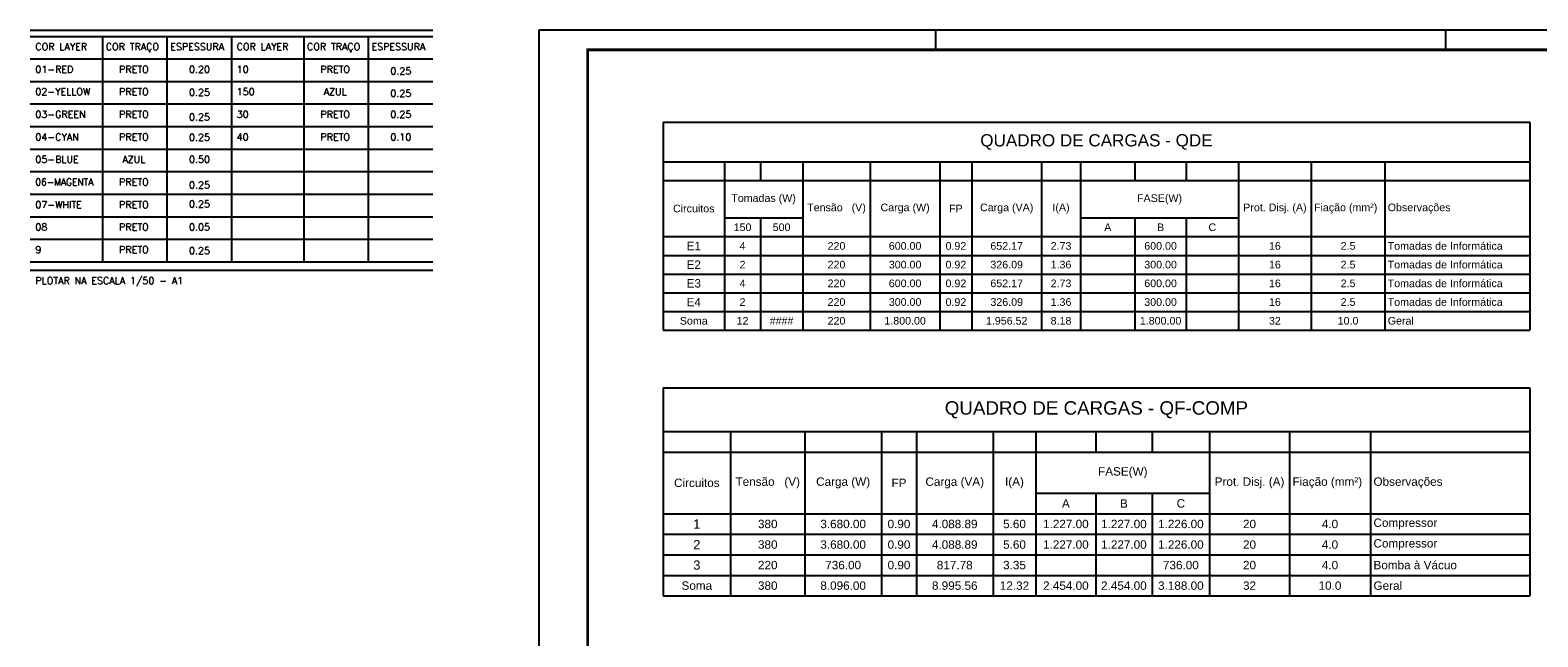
# Model space of a CAD drawing. Extents: x 40.7 to 91.7, y -319.8 to -290.4.
# Tile 9 of 13: x 40.7 to 66.8, y -300.9 to -290.4. Entities that reach past the tile are written whole.
import ezdxf
from ezdxf.enums import TextEntityAlignment as Align

# ---------------------------------------------------------------- set-up
doc = ezdxf.new("R2010")
doc.units = 0
doc.header["$MEASUREMENT"] = 0
doc.layers.get('0').update_dxf_attribs({"linetype": 'CONTINUOUS'})
for name, color, linetype in [('CIRCUITOS', 2, 'CONTINUOUS'), ('PRANCHA', 8, 'CONTINUOUS'), ('UNIFILAR', 7, 'CONTINUOUS')]:
    doc.layers.add(name, color=color, linetype=linetype)
doc.styles.add('ROMANS', font='romans')

# ---------------------------------------------------------------- blocks, each defined once
blk = doc.blocks.new('A1 1-50')
at = {"layer": 'CIRCUITOS', "color": 2}
for p, q in [((3786.092, 272.078), (3793.057, 272.078)), ((3786.092, 271.971), (3793.057, 271.971)), ((3787.343, 271.971), (3787.343, 268.074)), ((3788.459, 271.971), (3788.459, 268.074)), ((3789.575, 271.971), (3789.575, 268.074)), ((3790.825, 271.971), (3790.825, 268.074)), ((3791.941, 271.971), (3791.941, 268.074)), ((3786.092, 271.582), (3793.057, 271.582)), ((3786.092, 271.192), (3793.057, 271.192)), ((3786.092, 270.802), (3793.057, 270.802)), ((3786.092, 270.412), (3793.057, 270.412)), ((3786.092, 270.412), (3793.057, 270.412)), ((3786.092, 270.022), (3793.057, 270.022)), ((3786.092, 270.022), (3793.057, 270.022)), ((3786.092, 269.633), (3793.057, 269.633)), ((3786.092, 269.633), (3793.057, 269.633)), ((3786.092, 269.243), (3793.057, 269.243)), ((3786.092, 269.243), (3793.057, 269.243)), ((3786.092, 268.853), (3793.057, 268.853)), ((3786.092, 268.853), (3793.057, 268.853)), ((3786.092, 268.463), (3793.057, 268.463)), ((3786.092, 268.463), (3793.057, 268.463)), ((3786.092, 268.074), (3793.057, 268.074)), ((3786.092, 268.074), (3793.057, 268.074)), ((3786.092, 267.927), (3793.057, 267.927))]:
    blk.add_line(p, q, dxfattribs=at)
at = {"layer": 'PRANCHA'}
for p, q in [((3794.895, 272.078), (3794.895, 242.703)), ((3837.076, 272.078), (3794.895, 272.078)), ((3801.761, 271.74), (3801.761, 272.078)), ((3810.59, 271.74), (3810.59, 272.078)), ((3791.742, 270.885), (3791.742, 270.885))]:
    blk.add_line(p, q, dxfattribs=at)
at = {"layer": 'PRANCHA', "const_width": 0.0506}
blk.add_lwpolyline([(3795.739, 271.74), (3795.739, 243.04), (3836.739, 243.04), (3836.739, 271.74), (3795.739, 271.74)], dxfattribs=at)
at = {"layer": 'CIRCUITOS', "color": 2, "style": 'ROMANS'}
for s, height, p in [('COR LAYER', 0.1207, (3786.183, 271.732)), ('COR TRAÇO', 0.1207, (3787.401, 271.732)), ('ESPESSURA', 0.1207, (3788.516, 271.732)), ('COR LAYER', 0.1207, (3789.666, 271.732)), ('COR TRAÇO', 0.1207, (3790.883, 271.732)), ('ESPESSURA', 0.1207, (3791.999, 271.732)), ('01-RED', 0.1207, (3786.183, 271.342)), ('10', 0.1207, (3789.666, 271.342)), ('02-YELLOW', 0.1207, (3786.183, 270.952)), ('150', 0.1207, (3789.666, 270.952)), ('03-GREEN', 0.1207, (3786.183, 270.562)), ('30', 0.1207, (3789.666, 270.562)), ('04-CYAN', 0.1207, (3786.183, 270.172)), ('40', 0.1207, (3789.666, 270.172)), ('05-BLUE', 0.1207, (3786.183, 269.783)), ('07-WHITE', 0.1207, (3786.183, 269.003)), ('08', 0.1207, (3786.183, 268.613)), ('9', 0.121, (3786.183, 268.224)), ('PLOTAR NA ESCALA 1/50 - A1', 0.12073, (3786.183, 267.687))]:
    blk.add_text(s, height=height, dxfattribs=at).set_placement(p)
for s, p in [('PRETO', (3787.887, 271.342)), ('0.20', (3789.023, 271.342)), ('PRETO', (3791.37, 271.342)), ('0.25', (3792.506, 271.314)), ('PRETO', (3787.887, 270.952)), ('0.25', (3789.023, 270.944)), ('AZUL', (3791.37, 270.952)), ('0.25', (3792.506, 270.925)), ('PRETO', (3787.887, 270.562)), ('0.25', (3789.023, 270.519)), ('PRETO', (3791.37, 270.562)), ('0.25', (3792.506, 270.562)), ('PRETO', (3787.887, 270.172)), ('0.25', (3789.023, 270.164)), ('PRETO', (3791.37, 270.172)), ('0.10', (3792.506, 270.172)), ('AZUL', (3787.887, 269.783)), ('0.50', (3789.023, 269.783)), ('PRETO', (3787.887, 269.393)), ('0.25', (3789.023, 269.341)), ('PRETO', (3787.887, 269.003)), ('0.25', (3789.023, 269.014)), ('PRETO', (3787.887, 268.613)), ('0.05', (3789.023, 268.613)), ('PRETO', (3787.887, 268.224)), ('0.25', (3789.023, 268.205))]:
    blk.add_text(s, height=0.1207, dxfattribs=at).set_placement(p, align=Align.CENTER)
at = {"layer": 'CIRCUITOS', "color": 2, "style": 'ROMANS', "width": 0.95}
blk.add_text('06-MAGENTA', height=0.1207, dxfattribs=at).set_placement((3786.183, 269.393))

msp = doc.modelspace()

# ---------------------------------------------------------------- linework, layer by layer
at = {"layer": 'UNIFILAR'}
for p, q in [((51.659, -292.028), (52.723, -292.028)), ((51.659, -292.028), (51.659, -292.37)), ((52.723, -292.028), (53.346, -292.028)), ((53.346, -292.028), (54.076, -292.028)), ((54.076, -292.028), (55.245, -292.028)), ((55.245, -292.028), (56.45, -292.028)), ((56.45, -292.028), (57.003, -292.028)), ((57.003, -292.028), (58.208, -292.028)), ((58.208, -292.028), (58.884, -292.028)), ((58.884, -292.028), (59.825, -292.028)), ((59.825, -292.028), (60.713, -292.028)), ((60.713, -292.028), (61.618, -292.028)), ((61.618, -292.028), (62.876, -292.028)), ((62.876, -292.028), (64.151, -292.028)), ((64.151, -292.028), (66.659, -292.028)), ((66.659, -292.028), (66.659, -292.37)), ((51.659, -292.37), (51.659, -292.713)), ((66.659, -292.37), (66.659, -292.713)), ((51.659, -292.713), (52.723, -292.713)), ((51.659, -292.713), (51.659, -293.036)), ((52.723, -292.713), (53.346, -292.713)), ((52.723, -292.713), (52.723, -293.036)), ((53.346, -292.713), (54.076, -292.713)), ((53.346, -292.713), (53.346, -293.036)), ((54.076, -292.713), (55.245, -292.713)), ((54.076, -292.713), (54.076, -293.036)), ((55.245, -292.713), (56.45, -292.713)), ((55.245, -292.713), (55.245, -293.036)), ((56.45, -292.713), (57.003, -292.713)), ((56.45, -292.713), (56.45, -293.036)), ((57.003, -292.713), (58.208, -292.713)), ((57.003, -292.713), (57.003, -293.036)), ((58.208, -292.713), (58.884, -292.713)), ((58.208, -292.713), (58.208, -293.036)), ((58.884, -292.713), (59.825, -292.713)), ((58.884, -292.713), (58.884, -293.036)), ((59.825, -292.713), (60.713, -292.713)), ((59.825, -292.713), (59.825, -293.036)), ((60.713, -292.713), (61.618, -292.713)), ((60.713, -292.713), (60.713, -293.036)), ((61.618, -292.713), (62.876, -292.713)), ((61.618, -292.713), (61.618, -293.036)), ((62.876, -292.713), (64.151, -292.713)), ((62.876, -292.713), (62.876, -293.036)), ((64.151, -292.713), (66.659, -292.713)), ((64.151, -292.713), (64.151, -293.036)), ((66.659, -292.713), (66.659, -293.036)), ((51.659, -293.036), (52.723, -293.036)), ((51.659, -293.036), (51.659, -293.36)), ((52.723, -293.036), (53.346, -293.036)), ((52.723, -293.036), (52.723, -293.36)), ((53.346, -293.036), (54.076, -293.036)), ((54.076, -293.036), (55.245, -293.036)), ((54.076, -293.036), (54.076, -293.36)), ((55.245, -293.036), (56.45, -293.036)), ((55.245, -293.036), (55.245, -293.36)), ((56.45, -293.036), (57.003, -293.036)), ((56.45, -293.036), (56.45, -293.36)), ((57.003, -293.036), (58.208, -293.036)), ((57.003, -293.036), (57.003, -293.36)), ((58.208, -293.036), (58.884, -293.036)), ((58.208, -293.036), (58.208, -293.36)), ((58.884, -293.036), (59.825, -293.036)), ((58.884, -293.036), (58.884, -293.36)), ((59.825, -293.036), (60.713, -293.036)), ((60.713, -293.036), (61.618, -293.036)), ((61.618, -293.036), (62.876, -293.036)), ((61.618, -293.036), (61.618, -293.36)), ((62.876, -293.036), (64.151, -293.036)), ((62.876, -293.036), (62.876, -293.36)), ((64.151, -293.036), (66.659, -293.036)), ((64.151, -293.036), (64.151, -293.36)), ((66.659, -293.036), (66.659, -293.36)), ((51.659, -293.36), (51.659, -293.683)), ((52.723, -293.36), (52.723, -293.683)), ((54.076, -293.36), (54.076, -293.683)), ((55.245, -293.36), (55.245, -293.683)), ((56.45, -293.36), (56.45, -293.683)), ((57.003, -293.36), (57.003, -293.683)), ((58.208, -293.36), (58.208, -293.683)), ((58.884, -293.36), (58.884, -293.683)), ((61.618, -293.36), (61.618, -293.683)), ((62.876, -293.36), (62.876, -293.683)), ((64.151, -293.36), (64.151, -293.683)), ((66.659, -293.36), (66.659, -293.683)), ((51.659, -293.683), (51.659, -294.006)), ((52.723, -293.683), (53.346, -293.683)), ((52.723, -293.683), (52.723, -294.006)), ((53.346, -293.683), (54.076, -293.683)), ((53.346, -293.683), (53.346, -294.006)), ((54.076, -293.683), (54.076, -294.006)), ((55.245, -293.683), (55.245, -294.006)), ((56.45, -293.683), (56.45, -294.006)), ((57.003, -293.683), (57.003, -294.006)), ((58.208, -293.683), (58.208, -294.006)), ((58.884, -293.683), (59.825, -293.683)), ((58.884, -293.683), (58.884, -294.006)), ((59.825, -293.683), (60.713, -293.683)), ((59.825, -293.683), (59.825, -294.006)), ((60.713, -293.683), (61.618, -293.683)), ((60.713, -293.683), (60.713, -294.006)), ((61.618, -293.683), (61.618, -294.006)), ((62.876, -293.683), (62.876, -294.006)), ((64.151, -293.683), (64.151, -294.006)), ((66.659, -293.683), (66.659, -294.006)), ((51.659, -294.006), (52.723, -294.006)), ((51.659, -294.006), (51.659, -294.33)), ((52.723, -294.006), (53.346, -294.006)), ((52.723, -294.006), (52.723, -294.33)), ((53.346, -294.006), (54.076, -294.006)), ((53.346, -294.006), (53.346, -294.33)), ((54.076, -294.006), (55.245, -294.006)), ((54.076, -294.006), (54.076, -294.33)), ((55.245, -294.006), (56.45, -294.006)), ((55.245, -294.006), (55.245, -294.33)), ((56.45, -294.006), (57.003, -294.006)), ((56.45, -294.006), (56.45, -294.33)), ((57.003, -294.006), (58.208, -294.006)), ((57.003, -294.006), (57.003, -294.33)), ((58.208, -294.006), (58.884, -294.006)), ((58.208, -294.006), (58.208, -294.33)), ((58.884, -294.006), (59.825, -294.006)), ((58.884, -294.006), (58.884, -294.33)), ((59.825, -294.006), (60.713, -294.006)), ((59.825, -294.006), (59.825, -294.33)), ((60.713, -294.006), (61.618, -294.006)), ((60.713, -294.006), (60.713, -294.33)), ((61.618, -294.006), (62.876, -294.006)), ((61.618, -294.006), (61.618, -294.33)), ((62.876, -294.006), (64.151, -294.006)), ((62.876, -294.006), (62.876, -294.33)), ((64.151, -294.006), (66.659, -294.006)), ((64.151, -294.006), (64.151, -294.33)), ((66.659, -294.006), (66.659, -294.33)), ((51.659, -294.33), (52.723, -294.33)), ((51.659, -294.33), (51.659, -294.653)), ((52.723, -294.33), (53.346, -294.33)), ((52.723, -294.33), (52.723, -294.653)), ((53.346, -294.33), (54.076, -294.33)), ((53.346, -294.33), (53.346, -294.653)), ((54.076, -294.33), (55.245, -294.33)), ((54.076, -294.33), (54.076, -294.653)), ((55.245, -294.33), (56.45, -294.33)), ((55.245, -294.33), (55.245, -294.653)), ((56.45, -294.33), (57.003, -294.33)), ((56.45, -294.33), (56.45, -294.653)), ((57.003, -294.33), (58.208, -294.33)), ((57.003, -294.33), (57.003, -294.653)), ((58.208, -294.33), (58.884, -294.33)), ((58.208, -294.33), (58.208, -294.653)), ((58.884, -294.33), (59.825, -294.33)), ((58.884, -294.33), (58.884, -294.653)), ((59.825, -294.33), (60.713, -294.33)), ((59.825, -294.33), (59.825, -294.653)), ((60.713, -294.33), (61.618, -294.33)), ((60.713, -294.33), (60.713, -294.653)), ((61.618, -294.33), (62.876, -294.33)), ((61.618, -294.33), (61.618, -294.653)), ((62.876, -294.33), (64.151, -294.33)), ((62.876, -294.33), (62.876, -294.653)), ((64.151, -294.33), (66.659, -294.33)), ((64.151, -294.33), (64.151, -294.653)), ((66.659, -294.33), (66.659, -294.653)), ((51.659, -294.653), (52.723, -294.653)), ((51.659, -294.653), (51.659, -294.977)), ((52.723, -294.653), (53.346, -294.653)), ((52.723, -294.653), (52.723, -294.977)), ((53.346, -294.653), (54.076, -294.653)), ((53.346, -294.653), (53.346, -294.977)), ((54.076, -294.653), (55.245, -294.653)), ((54.076, -294.653), (54.076, -294.977)), ((55.245, -294.653), (56.45, -294.653)), ((55.245, -294.653), (55.245, -294.977)), ((56.45, -294.653), (57.003, -294.653)), ((56.45, -294.653), (56.45, -294.977)), ((57.003, -294.653), (58.208, -294.653)), ((57.003, -294.653), (57.003, -294.977)), ((58.208, -294.653), (58.884, -294.653)), ((58.208, -294.653), (58.208, -294.977)), ((58.884, -294.653), (59.825, -294.653)), ((58.884, -294.653), (58.884, -294.977)), ((59.825, -294.653), (60.713, -294.653)), ((59.825, -294.653), (59.825, -294.977)), ((60.713, -294.653), (61.618, -294.653)), ((60.713, -294.653), (60.713, -294.977)), ((61.618, -294.653), (62.876, -294.653)), ((61.618, -294.653), (61.618, -294.977)), ((62.876, -294.653), (64.151, -294.653)), ((62.876, -294.653), (62.876, -294.977)), ((64.151, -294.653), (66.659, -294.653)), ((64.151, -294.653), (64.151, -294.977)), ((66.659, -294.653), (66.659, -294.977)), ((51.659, -294.977), (52.723, -294.977)), ((51.659, -294.977), (51.659, -295.3)), ((52.723, -294.977), (53.346, -294.977)), ((52.723, -294.977), (52.723, -295.3)), ((53.346, -294.977), (54.076, -294.977)), ((53.346, -294.977), (53.346, -295.3)), ((54.076, -294.977), (55.245, -294.977)), ((54.076, -294.977), (54.076, -295.3)), ((55.245, -294.977), (56.45, -294.977)), ((55.245, -294.977), (55.245, -295.3)), ((56.45, -294.977), (57.003, -294.977)), ((56.45, -294.977), (56.45, -295.3)), ((57.003, -294.977), (58.208, -294.977)), ((57.003, -294.977), (57.003, -295.3)), ((58.208, -294.977), (58.884, -294.977)), ((58.208, -294.977), (58.208, -295.3)), ((58.884, -294.977), (59.825, -294.977)), ((58.884, -294.977), (58.884, -295.3)), ((59.825, -294.977), (60.713, -294.977)), ((59.825, -294.977), (59.825, -295.3)), ((60.713, -294.977), (61.618, -294.977)), ((60.713, -294.977), (60.713, -295.3)), ((61.618, -294.977), (62.876, -294.977)), ((61.618, -294.977), (61.618, -295.3)), ((62.876, -294.977), (64.151, -294.977)), ((62.876, -294.977), (62.876, -295.3)), ((64.151, -294.977), (66.659, -294.977)), ((64.151, -294.977), (64.151, -295.3)), ((66.659, -294.977), (66.659, -295.3)), ((51.659, -295.3), (52.723, -295.3)), ((51.659, -295.3), (51.659, -295.623)), ((52.723, -295.3), (53.346, -295.3)), ((52.723, -295.3), (52.723, -295.623)), ((53.346, -295.3), (54.076, -295.3)), ((53.346, -295.3), (53.346, -295.623)), ((54.076, -295.3), (55.245, -295.3)), ((54.076, -295.3), (54.076, -295.623)), ((55.245, -295.3), (56.45, -295.3)), ((55.245, -295.3), (55.245, -295.623)), ((56.45, -295.3), (57.003, -295.3)), ((56.45, -295.3), (56.45, -295.623)), ((57.003, -295.3), (58.208, -295.3)), ((57.003, -295.3), (57.003, -295.623)), ((58.208, -295.3), (58.884, -295.3)), ((58.208, -295.3), (58.208, -295.623)), ((58.884, -295.3), (59.825, -295.3)), ((58.884, -295.3), (58.884, -295.623)), ((59.825, -295.3), (60.713, -295.3)), ((59.825, -295.3), (59.825, -295.623)), ((60.713, -295.3), (61.618, -295.3)), ((60.713, -295.3), (60.713, -295.623)), ((61.618, -295.3), (62.876, -295.3)), ((61.618, -295.3), (61.618, -295.623)), ((62.876, -295.3), (64.151, -295.3)), ((62.876, -295.3), (62.876, -295.623)), ((64.151, -295.3), (66.659, -295.3)), ((64.151, -295.3), (64.151, -295.623)), ((66.659, -295.3), (66.659, -295.623)), ((51.659, -295.623), (52.723, -295.623)), ((52.723, -295.623), (53.346, -295.623)), ((53.346, -295.623), (54.076, -295.623)), ((54.076, -295.623), (55.245, -295.623)), ((55.245, -295.623), (56.45, -295.623)), ((56.45, -295.623), (57.003, -295.623)), ((57.003, -295.623), (58.208, -295.623)), ((58.208, -295.623), (58.884, -295.623)), ((58.884, -295.623), (59.825, -295.623)), ((59.825, -295.623), (60.713, -295.623)), ((60.713, -295.623), (61.618, -295.623)), ((61.618, -295.623), (62.876, -295.623)), ((62.876, -295.623), (64.151, -295.623)), ((64.151, -295.623), (66.659, -295.623)), ((51.659, -296.623), (52.828, -296.623)), ((51.659, -296.623), (51.659, -297)), ((52.828, -296.623), (54.114, -296.623)), ((54.114, -296.623), (55.438, -296.623)), ((55.438, -296.623), (56.045, -296.623)), ((56.045, -296.623), (57.369, -296.623)), ((57.369, -296.623), (58.113, -296.623)), ((58.113, -296.623), (59.146, -296.623)), ((59.146, -296.623), (60.122, -296.623)), ((60.122, -296.623), (61.117, -296.623)), ((61.117, -296.623), (62.499, -296.623)), ((62.499, -296.623), (63.901, -296.623)), ((63.901, -296.623), (66.657, -296.623)), ((66.657, -296.623), (66.657, -297)), ((51.659, -297), (51.659, -297.376)), ((66.657, -297), (66.657, -297.376)), ((51.659, -297.376), (52.828, -297.376)), ((51.659, -297.376), (51.659, -297.731)), ((52.828, -297.376), (54.114, -297.376)), ((52.828, -297.376), (52.828, -297.731)), ((54.114, -297.376), (55.438, -297.376)), ((54.114, -297.376), (54.114, -297.731)), ((55.438, -297.376), (56.045, -297.376)), ((55.438, -297.376), (55.438, -297.731)), ((56.045, -297.376), (57.369, -297.376)), ((56.045, -297.376), (56.045, -297.731)), ((57.369, -297.376), (58.113, -297.376)), ((57.369, -297.376), (57.369, -297.731)), ((58.113, -297.376), (59.146, -297.376)), ((58.113, -297.376), (58.113, -297.731)), ((59.146, -297.376), (60.122, -297.376)), ((59.146, -297.376), (59.146, -297.731)), ((60.122, -297.376), (61.117, -297.376)), ((60.122, -297.376), (60.122, -297.731)), ((61.117, -297.376), (62.499, -297.376)), ((61.117, -297.376), (61.117, -297.731)), ((62.499, -297.376), (63.901, -297.376)), ((62.499, -297.376), (62.499, -297.731)), ((63.901, -297.376), (66.657, -297.376)), ((63.901, -297.376), (63.901, -297.731)), ((66.657, -297.376), (66.657, -297.731)), ((51.659, -297.731), (52.828, -297.731)), ((51.659, -297.731), (51.659, -298.087)), ((52.828, -297.731), (54.114, -297.731)), ((52.828, -297.731), (52.828, -298.087)), ((54.114, -297.731), (55.438, -297.731)), ((54.114, -297.731), (54.114, -298.087)), ((55.438, -297.731), (56.045, -297.731)), ((55.438, -297.731), (55.438, -298.087)), ((56.045, -297.731), (57.369, -297.731)), ((56.045, -297.731), (56.045, -298.087)), ((57.369, -297.731), (58.113, -297.731)), ((57.369, -297.731), (57.369, -298.087)), ((58.113, -297.731), (59.146, -297.731)), ((58.113, -297.731), (58.113, -298.087)), ((59.146, -297.731), (60.122, -297.731)), ((60.122, -297.731), (61.117, -297.731)), ((61.117, -297.731), (62.499, -297.731)), ((61.117, -297.731), (61.117, -298.087)), ((62.499, -297.731), (63.901, -297.731)), ((62.499, -297.731), (62.499, -298.087)), ((63.901, -297.731), (66.657, -297.731)), ((63.901, -297.731), (63.901, -298.087)), ((66.657, -297.731), (66.657, -298.087)), ((51.659, -298.087), (51.659, -298.442)), ((52.828, -298.087), (52.828, -298.442)), ((54.114, -298.087), (54.114, -298.442)), ((55.438, -298.087), (55.438, -298.442)), ((56.045, -298.087), (56.045, -298.442)), ((57.369, -298.087), (57.369, -298.442)), ((58.113, -298.087), (58.113, -298.442)), ((61.117, -298.087), (61.117, -298.442)), ((62.499, -298.087), (62.499, -298.442)), ((63.901, -298.087), (63.901, -298.442)), ((66.657, -298.087), (66.657, -298.442)), ((51.659, -298.442), (51.659, -298.798)), ((52.828, -298.442), (52.828, -298.798)), ((54.114, -298.442), (54.114, -298.798)), ((55.438, -298.442), (55.438, -298.798)), ((56.045, -298.442), (56.045, -298.798)), ((57.369, -298.442), (57.369, -298.798)), ((58.113, -298.442), (59.146, -298.442)), ((58.113, -298.442), (58.113, -298.798)), ((59.146, -298.442), (60.122, -298.442)), ((59.146, -298.442), (59.146, -298.798)), ((60.122, -298.442), (61.117, -298.442)), ((60.122, -298.442), (60.122, -298.798)), ((61.117, -298.442), (61.117, -298.798)), ((62.499, -298.442), (62.499, -298.798)), ((63.901, -298.442), (63.901, -298.798)), ((66.657, -298.442), (66.657, -298.798)), ((51.659, -298.798), (52.828, -298.798)), ((51.659, -298.798), (51.659, -299.153)), ((52.828, -298.798), (54.114, -298.798)), ((52.828, -298.798), (52.828, -299.153)), ((54.114, -298.798), (55.438, -298.798)), ((54.114, -298.798), (54.114, -299.153)), ((55.438, -298.798), (56.045, -298.798)), ((55.438, -298.798), (55.438, -299.153)), ((56.045, -298.798), (57.369, -298.798)), ((56.045, -298.798), (56.045, -299.153)), ((57.369, -298.798), (58.113, -298.798)), ((57.369, -298.798), (57.369, -299.153)), ((58.113, -298.798), (59.146, -298.798)), ((58.113, -298.798), (58.113, -299.153)), ((59.146, -298.798), (60.122, -298.798)), ((59.146, -298.798), (59.146, -299.153)), ((60.122, -298.798), (61.117, -298.798)), ((60.122, -298.798), (60.122, -299.153)), ((61.117, -298.798), (62.499, -298.798)), ((61.117, -298.798), (61.117, -299.153)), ((62.499, -298.798), (63.901, -298.798)), ((62.499, -298.798), (62.499, -299.153)), ((63.901, -298.798), (66.657, -298.798)), ((63.901, -298.798), (63.901, -299.153)), ((66.657, -298.798), (66.657, -299.153)), ((51.659, -299.153), (52.828, -299.153)), ((51.659, -299.153), (51.659, -299.508)), ((52.828, -299.153), (54.114, -299.153)), ((52.828, -299.153), (52.828, -299.508)), ((54.114, -299.153), (55.438, -299.153)), ((54.114, -299.153), (54.114, -299.508)), ((55.438, -299.153), (56.045, -299.153)), ((55.438, -299.153), (55.438, -299.508)), ((56.045, -299.153), (57.369, -299.153)), ((56.045, -299.153), (56.045, -299.508)), ((57.369, -299.153), (58.113, -299.153)), ((57.369, -299.153), (57.369, -299.508)), ((58.113, -299.153), (59.146, -299.153)), ((58.113, -299.153), (58.113, -299.508)), ((59.146, -299.153), (60.122, -299.153)), ((59.146, -299.153), (59.146, -299.508)), ((60.122, -299.153), (61.117, -299.153)), ((60.122, -299.153), (60.122, -299.508)), ((61.117, -299.153), (62.499, -299.153)), ((61.117, -299.153), (61.117, -299.508)), ((62.499, -299.153), (63.901, -299.153)), ((62.499, -299.153), (62.499, -299.508)), ((63.901, -299.153), (66.657, -299.153)), ((63.901, -299.153), (63.901, -299.508)), ((66.657, -299.153), (66.657, -299.508)), ((51.659, -299.508), (52.828, -299.508)), ((51.659, -299.508), (51.659, -299.864)), ((52.828, -299.508), (54.114, -299.508)), ((52.828, -299.508), (52.828, -299.864)), ((54.114, -299.508), (55.438, -299.508)), ((54.114, -299.508), (54.114, -299.864)), ((55.438, -299.508), (56.045, -299.508)), ((55.438, -299.508), (55.438, -299.864)), ((56.045, -299.508), (57.369, -299.508)), ((56.045, -299.508), (56.045, -299.864)), ((57.369, -299.508), (58.113, -299.508)), ((57.369, -299.508), (57.369, -299.864)), ((58.113, -299.508), (59.146, -299.508)), ((58.113, -299.508), (58.113, -299.864)), ((59.146, -299.508), (60.122, -299.508)), ((59.146, -299.508), (59.146, -299.864)), ((60.122, -299.508), (61.117, -299.508)), ((60.122, -299.508), (60.122, -299.864)), ((61.117, -299.508), (62.499, -299.508)), ((61.117, -299.508), (61.117, -299.864)), ((62.499, -299.508), (63.901, -299.508)), ((62.499, -299.508), (62.499, -299.864)), ((63.901, -299.508), (66.657, -299.508)), ((63.901, -299.508), (63.901, -299.864)), ((66.657, -299.508), (66.657, -299.864)), ((51.659, -299.864), (52.828, -299.864)), ((51.659, -299.864), (51.659, -300.219)), ((52.828, -299.864), (54.114, -299.864)), ((52.828, -299.864), (52.828, -300.219)), ((54.114, -299.864), (55.438, -299.864)), ((54.114, -299.864), (54.114, -300.219)), ((55.438, -299.864), (56.045, -299.864)), ((55.438, -299.864), (55.438, -300.219)), ((56.045, -299.864), (57.369, -299.864)), ((56.045, -299.864), (56.045, -300.219)), ((57.369, -299.864), (58.113, -299.864)), ((57.369, -299.864), (57.369, -300.219)), ((58.113, -299.864), (59.146, -299.864)), ((58.113, -299.864), (58.113, -300.219)), ((59.146, -299.864), (60.122, -299.864)), ((59.146, -299.864), (59.146, -300.219)), ((60.122, -299.864), (61.117, -299.864)), ((60.122, -299.864), (60.122, -300.219)), ((61.117, -299.864), (62.499, -299.864)), ((61.117, -299.864), (61.117, -300.219)), ((62.499, -299.864), (63.901, -299.864)), ((62.499, -299.864), (62.499, -300.219)), ((63.901, -299.864), (66.657, -299.864)), ((63.901, -299.864), (63.901, -300.219)), ((66.657, -299.864), (66.657, -300.219)), ((51.659, -300.219), (52.828, -300.219)), ((52.828, -300.219), (54.114, -300.219)), ((54.114, -300.219), (55.438, -300.219)), ((55.438, -300.219), (56.045, -300.219)), ((56.045, -300.219), (57.369, -300.219)), ((57.369, -300.219), (58.113, -300.219)), ((58.113, -300.219), (59.146, -300.219)), ((59.146, -300.219), (60.122, -300.219)), ((60.122, -300.219), (61.117, -300.219)), ((61.117, -300.219), (62.499, -300.219)), ((62.499, -300.219), (63.901, -300.219)), ((63.901, -300.219), (66.657, -300.219))]:
    msp.add_line(p, q, dxfattribs=at)

# ---------------------------------------------------------------- block references
msp.add_blockref('A1 1-50', (-3745.384, -562.515))

# ---------------------------------------------------------------- texts
for s, insert, char_height, width, attachment_point in [('{\\fArial|b0|i0|c0;\\H1.235x;QUADRO DE CARGAS - QDE}', (59.159, -292.37), 0.17121, 14.90523, 5), ('{\\fArial|b0|i0|c0;\\H0.7716x;Circuitos}', (52.191, -293.521), 0.17121, 0.96879, 5), ('{\\fArial|b0|i0|c0;\\H0.7716x;Tomadas (W)}', (53.399, -293.36), 0.17121, 1.25766, 5), ('{\\fArial|b0|i0|c0;\\H0.7716x;Tensão   (V)}', (54.661, -293.521), 0.17121, 1.07447, 5), ('{\\fArial|b0|i0|c0;\\H0.7716x;Carga (W)}', (55.848, -293.521), 0.17121, 1.1097, 5), ('{\\fArial|b0|i0|c0;\\H0.7716x;FP}', (56.727, -293.521), 0.17121, 0.45797, 5), ('{\\fArial|b0|i0|c0;\\H0.7716x;Carga (VA)}', (57.606, -293.521), 0.17121, 1.1097, 5), ('{\\fArial|b0|i0|c0;\\H0.7716x;I(A)}', (58.546, -293.521), 0.17121, 0.58127, 5), ('{\\fArial|b0|i0|c0;\\H0.7716x;FASE(W)}', (60.251, -293.36), 0.17121, 2.63862, 5), ('{\\fArial|b0|i0|c0;\\H0.7716x;Prot. Disj. (A)}', (62.247, -293.521), 0.17121, 1.16254, 5), ('{\\fArial|b0|i0|c0;\\H0.7716x;Fiação (mm²)}', (62.923, -293.521), 0.17121, 1.18016, 4), ('{\\fArial|b0|i0|c0;\\H0.7716x;Observações}', (64.199, -293.521), 0.17121, 2.41316, 4), ('{\\fArial|b0|i0|c0;\\H0.7716x;150', (53.035, -293.845), 0.17121, 0.52843, 5), ('{\\fArial|b0|i0|c0;\\H0.7716x;500', (53.711, -293.845), 0.17121, 0.63412, 5), ('{\\fArial|b0|i0|c0;\\H0.7716x;A}', (59.355, -293.845), 0.17121, 0.84549, 5), ('{\\fArial|b0|i0|c0;\\H0.7716x;B}', (60.269, -293.845), 0.17121, 0.79264, 5), ('{\\fArial|b0|i0|c0;\\H0.7716x;C}', (61.165, -293.845), 0.17121, 0.81026, 5), ('{\\fArial|b0|i0|c0;\\H0.8488x;E1}', (52.191, -294.168), 0.17121, 0.96879, 5), ('{\\fArial|b0|i0|c0;\\H0.7716x;4', (53.035, -294.168), 0.17121, 0.52843, 5), ('{\\fArial|b0|i0|c0;\\H0.7716x;220', (54.661, -294.168), 0.17121, 1.07447, 5), ('{\\fArial|b0|i0|c0;\\H0.7716x;600.00', (55.848, -294.168), 0.17121, 1.1097, 5), ('{\\fArial|b0|i0|c0;\\H0.7716x;0.92', (56.727, -294.168), 0.17121, 0.45797, 5), ('{\\fArial|b0|i0|c0|p34;\\H0.7716x;652.17}', (57.606, -294.168), 0.17121, 1.1097, 5), ('{\\fArial|b0|i0|c0|p34;\\H0.7716x;2.73}', (58.546, -294.168), 0.17121, 0.58127, 5), ('{\\fArial|b0|i0|c0;\\H0.7716x;600.00', (60.269, -294.168), 0.17121, 0.79264, 5), ('{\\fArial|b0|i0|c0;\\H0.7716x;16', (62.247, -294.168), 0.17121, 1.16254, 5), ('{\\fArial|b0|i0|c0;\\H0.7716x;2.5', (63.513, -294.168), 0.17121, 1.18016, 5), ('{\\fArial|b0|i0|c0;\\H0.7716x;Tomadas de Informática}', (64.199, -294.168), 0.17121, 2.41316, 4), ('{\\fArial|b0|i0|c0;\\H0.8488x;E2}', (52.191, -294.491), 0.17121, 0.96879, 5), ('{\\fArial|b0|i0|c0;\\H0.7716x;2', (53.035, -294.491), 0.17121, 0.52843, 5), ('{\\fArial|b0|i0|c0;\\H0.7716x;220', (54.661, -294.491), 0.17121, 1.07447, 5), ('{\\fArial|b0|i0|c0;\\H0.7716x;300.00', (55.848, -294.491), 0.17121, 1.1097, 5), ('{\\fArial|b0|i0|c0;\\H0.7716x;0.92', (56.727, -294.491), 0.17121, 0.45797, 5), ('{\\fArial|b0|i0|c0|p34;\\H0.7716x;326.09}', (57.606, -294.491), 0.17121, 1.1097, 5), ('{\\fArial|b0|i0|c0|p34;\\H0.7716x;1.36}', (58.546, -294.491), 0.17121, 0.58127, 5), ('{\\fArial|b0|i0|c0;\\H0.7716x;300.00', (60.269, -294.491), 0.17121, 0.79264, 5), ('{\\fArial|b0|i0|c0;\\H0.7716x;16', (62.247, -294.491), 0.17121, 1.16254, 5), ('{\\fArial|b0|i0|c0;\\H0.7716x;2.5', (63.513, -294.491), 0.17121, 1.18016, 5), ('{\\fArial|b0|i0|c0;\\H0.7716x;Tomadas de Informática}', (64.199, -294.491), 0.17121, 2.41316, 4), ('{\\fArial|b0|i0|c0;\\H0.8488x;E3}', (52.191, -294.815), 0.17121, 0.96879, 5), ('{\\fArial|b0|i0|c0;\\H0.7716x;4', (53.035, -294.815), 0.17121, 0.52843, 5), ('{\\fArial|b0|i0|c0;\\H0.7716x;220', (54.661, -294.815), 0.17121, 1.07447, 5), ('{\\fArial|b0|i0|c0;\\H0.7716x;600.00', (55.848, -294.815), 0.17121, 1.1097, 5), ('{\\fArial|b0|i0|c0;\\H0.7716x;0.92', (56.727, -294.815), 0.17121, 0.45797, 5), ('{\\fArial|b0|i0|c0|p34;\\H0.7716x;652.17}', (57.606, -294.815), 0.17121, 1.1097, 5), ('{\\fArial|b0|i0|c0|p34;\\H0.7716x;2.73}', (58.546, -294.815), 0.17121, 0.58127, 5), ('{\\fArial|b0|i0|c0;\\H0.7716x;600.00', (60.269, -294.815), 0.17121, 0.79264, 5), ('{\\fArial|b0|i0|c0;\\H0.7716x;16', (62.247, -294.815), 0.17121, 1.16254, 5), ('{\\fArial|b0|i0|c0;\\H0.7716x;2.5', (63.513, -294.815), 0.17121, 1.18016, 5), ('{\\fArial|b0|i0|c0;\\H0.7716x;Tomadas de Informática}', (64.199, -294.815), 0.17121, 2.41316, 4), ('{\\fArial|b0|i0|c0;\\H0.8488x;E4}', (52.191, -295.138), 0.17121, 0.96879, 5), ('{\\fArial|b0|i0|c0;\\H0.7716x;Tomadas de Informática}', (64.199, -295.138), 0.17121, 2.41316, 4), ('{\\fArial|b0|i0|c0;\\H0.7716x;2', (53.035, -295.138), 0.17121, 0.52843, 5), ('{\\fArial|b0|i0|c0;\\H0.7716x;220', (54.661, -295.138), 0.17121, 1.07447, 5), ('{\\fArial|b0|i0|c0;\\H0.7716x;300.00', (55.848, -295.138), 0.17121, 1.1097, 5), ('{\\fArial|b0|i0|c0;\\H0.7716x;0.92', (56.727, -295.138), 0.17121, 0.45797, 5), ('{\\fArial|b0|i0|c0|p34;\\H0.7716x;326.09}', (57.606, -295.138), 0.17121, 1.1097, 5), ('{\\fArial|b0|i0|c0|p34;\\H0.7716x;1.36}', (58.546, -295.138), 0.17121, 0.58127, 5), ('{\\fArial|b0|i0|c0;\\H0.7716x;300.00', (60.269, -295.138), 0.17121, 0.79264, 5), ('{\\fArial|b0|i0|c0;\\H0.7716x;16', (62.247, -295.138), 0.17121, 1.16254, 5), ('{\\fArial|b0|i0|c0;\\H0.7716x;2.5', (63.513, -295.138), 0.17121, 1.18016, 5), ('{\\fArial|b0|i0|c0;\\H0.7716x;Soma}', (52.191, -295.462), 0.17121, 0.96879, 5), ('{\\fArial|b0|i0|c0|p34;\\H0.7716x;12}', (53.035, -295.462), 0.17121, 0.52843, 5), ('{\\fArial|b0|i0|c0|p34;\\H0.7716x;####}', (53.711, -295.462), 0.17121, 0.63412, 5), ('{\\fArial|b0|i0|c0;\\H0.7716x;220', (54.661, -295.462), 0.17121, 1.07447, 5), ('{\\fArial|b0|i0|c0|p34;\\H0.7716x;1.800.00}', (55.848, -295.462), 0.17121, 1.1097, 5), ('{\\fArial|b0|i0|c0|p34;\\H0.7716x;1.956.52}', (57.606, -295.462), 0.17121, 1.1097, 5), ('{\\fArial|b0|i0|c0|p34;\\H0.7716x;8.18}', (58.546, -295.462), 0.17121, 0.58127, 5), ('{\\fArial|b0|i0|c0|p34;\\H0.7716x;1.800.00}', (60.269, -295.462), 0.17121, 0.79264, 5), ('{\\fArial|b0|i0|c0;\\H0.7716x;32', (62.247, -295.462), 0.17121, 1.16254, 5), ('{\\fArial|b0|i0|c0;\\H0.7716x;10.0', (63.513, -295.462), 0.17121, 1.18016, 5), ('{\\fArial|b0|i0|c0;\\H0.7716x;Geral}', (64.199, -295.462), 0.17121, 2.41316, 4), ('{\\fArial|b0|i0|c0|p34;\\H1.235x;QUADRO DE CARGAS - QF-COMP}', (59.158, -297), 0.18815, 14.89353, 5), ('{\\fArial|b0|i0|c0;\\H0.7716x;Circuitos}', (52.244, -298.264), 0.18815, 1.06465, 5), ('{\\fArial|b0|i0|c0;\\H0.7716x;Tensão   (V)}', (53.471, -298.264), 0.18815, 1.1808, 5), ('{\\fArial|b0|i0|c0;\\H0.7716x;Carga (W)}', (54.776, -298.264), 0.18815, 1.21951, 5), ('{\\fArial|b0|i0|c0;\\H0.7716x;FP}', (55.742, -298.264), 0.18815, 0.50329, 5), ('{\\fArial|b0|i0|c0;\\H0.7716x;Carga (VA)}', (56.707, -298.264), 0.18815, 1.21951, 5), ('{\\fArial|b0|i0|c0;\\H0.7716x;I(A)}', (57.741, -298.264), 0.18815, 0.63879, 5), ('{\\fArial|b0|i0|c0;\\H0.7716x;FASE(W)}', (59.615, -298.087), 0.18815, 2.89973, 5), ('{\\fArial|b0|i0|c0;\\H0.7716x;Prot. Disj. (A)}', (61.808, -298.264), 0.18815, 1.27758, 5), ('{\\fArial|b0|i0|c0;\\H0.7716x;Fiação (mm²)}', (62.551, -298.264), 0.18815, 1.29694, 4), ('{\\fArial|b0|i0|c0;\\H0.7716x;Observações}', (63.953, -298.264), 0.18815, 2.65196, 4), ('{\\fArial|b0|i0|c0;\\H0.7716x;A}', (58.63, -298.62), 0.18815, 0.92915, 5), ('{\\fArial|b0|i0|c0;\\H0.7716x;B}', (59.634, -298.62), 0.18815, 0.87108, 5), ('{\\fArial|b0|i0|c0;\\H0.7716x;C}', (60.62, -298.62), 0.18815, 0.89044, 5), ('{\\fArial|b0|i0|c0;\\H0.8488x;1}', (52.244, -298.975), 0.18815, 1.06465, 5), ('{\\fArial|b0|i0|c0;\\H0.7716x;380', (53.471, -298.975), 0.18815, 1.1808, 5), ('{\\fArial|b0|i0|c0;\\H0.7716x;3.680.00', (54.776, -298.975), 0.18815, 1.21951, 5), ('{\\fArial|b0|i0|c0;\\H0.7716x;0.90', (55.742, -298.975), 0.18815, 0.50329, 5), ('{\\fArial|b0|i0|c0|p34;\\H0.7716x;4.088.89}', (56.707, -298.975), 0.18815, 1.21951, 5), ('{\\fArial|b0|i0|c0|p34;\\H0.7716x;5.60}', (57.741, -298.975), 0.18815, 0.63879, 5), ('{\\fArial|b0|i0|c0;\\H0.7716x;1.227.00', (58.63, -298.975), 0.18815, 0.92915, 5), ('{\\fArial|b0|i0|c0;\\H0.7716x;1.227.00', (59.634, -298.975), 0.18815, 0.87108, 5), ('{\\fArial|b0|i0|c0;\\H0.7716x;1.226.00', (60.62, -298.975), 0.18815, 0.89044, 5), ('{\\fArial|b0|i0|c0;\\H0.7716x;20', (61.808, -298.975), 0.18815, 1.27758, 5), ('{\\fArial|b0|i0|c0;\\H0.7716x;4.0', (63.2, -298.975), 0.18815, 1.29694, 5), ('{\\fArial|b0|i0|c0;\\H0.7716x;Compressor}', (63.953, -298.975), 0.18815, 2.65196, 4), ('{\\fArial|b0|i0|c0;\\H0.8488x;2}', (52.244, -299.331), 0.18815, 1.06465, 5), ('{\\fArial|b0|i0|c0;\\H0.7716x;380', (53.471, -299.331), 0.18815, 1.1808, 5), ('{\\fArial|b0|i0|c0;\\H0.7716x;3.680.00', (54.776, -299.331), 0.18815, 1.21951, 5), ('{\\fArial|b0|i0|c0;\\H0.7716x;0.90', (55.742, -299.331), 0.18815, 0.50329, 5), ('{\\fArial|b0|i0|c0|p34;\\H0.7716x;4.088.89}', (56.707, -299.331), 0.18815, 1.21951, 5), ('{\\fArial|b0|i0|c0|p34;\\H0.7716x;5.60}', (57.741, -299.331), 0.18815, 0.63879, 5), ('{\\fArial|b0|i0|c0;\\H0.7716x;1.227.00', (58.63, -299.331), 0.18815, 0.92915, 5), ('{\\fArial|b0|i0|c0;\\H0.7716x;1.227.00', (59.634, -299.331), 0.18815, 0.87108, 5), ('{\\fArial|b0|i0|c0;\\H0.7716x;1.226.00', (60.62, -299.331), 0.18815, 0.89044, 5), ('{\\fArial|b0|i0|c0;\\H0.7716x;20', (61.808, -299.331), 0.18815, 1.27758, 5), ('{\\fArial|b0|i0|c0;\\H0.7716x;4.0', (63.2, -299.331), 0.18815, 1.29694, 5), ('{\\fArial|b0|i0|c0;\\H0.7716x;Compressor}', (63.953, -299.331), 0.18815, 2.65196, 4), ('{\\fArial|b0|i0|c0;\\H0.8488x;3}', (52.244, -299.686), 0.18815, 1.06465, 5), ('{\\fArial|b0|i0|c0;\\H0.7716x;220', (53.471, -299.686), 0.18815, 1.1808, 5), ('{\\fArial|b0|i0|c0;\\H0.7716x;736.00', (54.776, -299.686), 0.18815, 1.21951, 5), ('{\\fArial|b0|i0|c0;\\H0.7716x;0.90', (55.742, -299.686), 0.18815, 0.50329, 5), ('{\\fArial|b0|i0|c0|p34;\\H0.7716x;817.78}', (56.707, -299.686), 0.18815, 1.21951, 5), ('{\\fArial|b0|i0|c0|p34;\\H0.7716x;3.35}', (57.741, -299.686), 0.18815, 0.63879, 5), ('{\\fArial|b0|i0|c0;\\H0.7716x;736.00', (60.62, -299.686), 0.18815, 0.89044, 5), ('{\\fArial|b0|i0|c0;\\H0.7716x;20', (61.808, -299.686), 0.18815, 1.27758, 5), ('{\\fArial|b0|i0|c0;\\H0.7716x;4.0', (63.2, -299.686), 0.18815, 1.29694, 5), ('{\\fArial|b0|i0|c0;\\H0.7716x;Bomba à Vácuo}', (63.953, -299.686), 0.18815, 2.65196, 4), ('{\\fArial|b0|i0|c0;\\H0.7716x;Soma}', (52.244, -300.041), 0.18815, 1.06465, 5), ('{\\fArial|b0|i0|c0;\\H0.7716x;380', (53.471, -300.041), 0.18815, 1.1808, 5), ('{\\fArial|b0|i0|c0|p34;\\H0.7716x;8.096.00}', (54.776, -300.041), 0.18815, 1.21951, 5), ('{\\fArial|b0|i0|c0|p34;\\H0.7716x;8.995.56}', (56.707, -300.041), 0.18815, 1.21951, 5), ('{\\fArial|b0|i0|c0|p34;\\H0.7716x;12.32}', (57.741, -300.041), 0.18815, 0.63879, 5), ('{\\fArial|b0|i0|c0|p34;\\H0.7716x;2.454.00}', (58.63, -300.041), 0.18815, 0.92915, 5), ('{\\fArial|b0|i0|c0|p34;\\H0.7716x;2.454.00}', (59.634, -300.041), 0.18815, 0.87108, 5), ('{\\fArial|b0|i0|c0|p34;\\H0.7716x;3.188.00}', (60.62, -300.041), 0.18815, 0.89044, 5), ('{\\fArial|b0|i0|c0;\\H0.7716x;32', (61.808, -300.041), 0.18815, 1.27758, 5), ('{\\fArial|b0|i0|c0;\\H0.7716x;10.0', (63.2, -300.041), 0.18815, 1.29694, 5), ('{\\fArial|b0|i0|c0;\\H0.7716x;Geral}', (63.953, -300.041), 0.18815, 2.65196, 4)]:
    msp.add_mtext(s, dxfattribs=dict(at, insert=insert, char_height=char_height, width=width, attachment_point=attachment_point))

doc.saveas('drawing.dxf')
